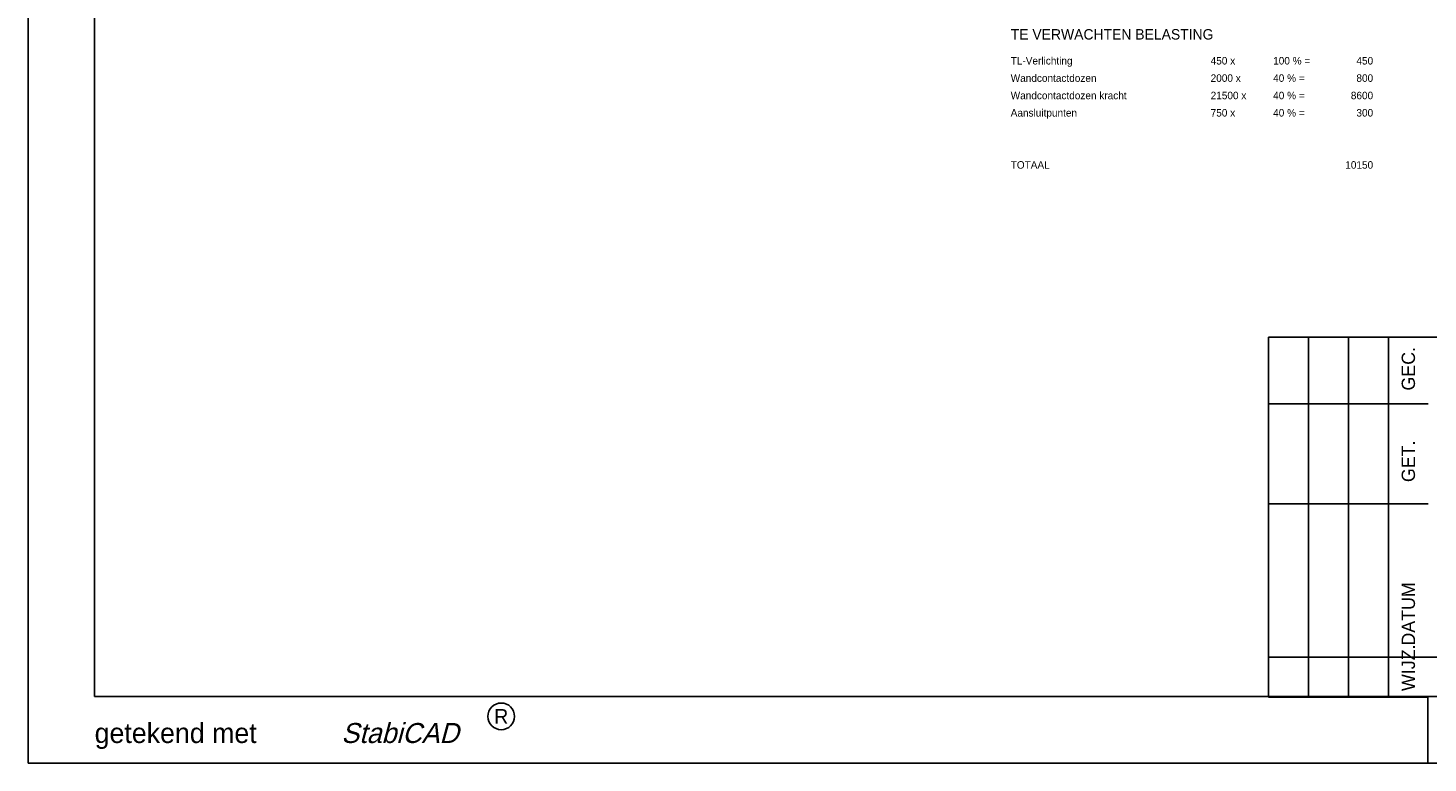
# Model space of a CAD drawing. Extents: x 0 to 85662, y 0 to 29700.
# Tile 1 of 44: x 0 to 21005, y 0 to 11031. Entities that reach past the tile are written whole.
import ezdxf
from ezdxf.enums import TextEntityAlignment as Align

# ---------------------------------------------------------------- set-up
doc = ezdxf.new("R2010")
doc.units = 0
doc.header["$LTSCALE"] = 100
for name, color, linetype in [('00att025', 2, 'Continuous'), ('00att035', 3, 'Continuous'), ('00att050', 4, 'Continuous'), ('00kad025', 2, 'Continuous'), ('00kad070', 5, 'Continuous'), ('BL$2----', 7, 'Continuous'), ('BL$4----', 7, 'Continuous'), ('EL$1----', 3, 'Continuous')]:
    doc.layers.add(name, color=color, linetype=linetype)
doc.styles.add('BURO-018', font='BUROFONT.shx', dxfattribs={"height": 180})
doc.styles.add('BURO-025', font='BUROFONT.shx', dxfattribs={"height": 250})
doc.styles.add('BURO-050', font='BUROFONT.shx', dxfattribs={"height": 500})
doc.styles.add('ROMANS', font='ic-romns.shx', dxfattribs={"oblique": 15})
doc.styles.add('SCRIPTS', font='ic-scrps.shx')

# ---------------------------------------------------------------- blocks, each defined once
blk = doc.blocks.new('A3-HOR')
at = {"layer": '00kad025', "linetype": 'Continuous'}
for p, q in [((0, 297), (0, 0)), ((210, 0), (210, 10)), ((0, 0), (420, 0))]:
    blk.add_line(p, q, dxfattribs=at)
blk.add_circle((71, 7), 2, dxfattribs=at)
at = {"layer": '00kad070', "linetype": 'Continuous'}
for p, q in [((10, 287), (10, 10)), ((10, 10), (410, 10))]:
    blk.add_line(p, q, dxfattribs=at)
at = {"layer": '00kad025', "linetype": 'Continuous', "style": 'ROMANS'}
blk.add_text('R', height=2.2, dxfattribs=at).set_placement((71, 7), align=Align.MIDDLE)
at = {"layer": '00kad025', "linetype": 'Continuous', "style": 'SCRIPTS'}
blk.add_text('getekend met', height=3, dxfattribs=at).set_placement((10, 3))
at = {"layer": '00kad025', "linetype": 'Continuous', "style": 'ROMANS', "oblique": 15}
blk.add_text('StabiCAD', height=3, dxfattribs=at).set_placement((47, 3))
blk = doc.blocks.new('STEMPEL GEERDIJK-NIEUW')
at = {"ltscale": 0.5}
for p, q in [((-233.9, 63.9), (-206.9, 63.9)), ((-233.9, 9.9), (-233.9, 63.9)), ((-227.9, 9.9), (-227.9, 63.9)), ((-221.9, 9.9), (-221.9, 63.9)), ((-215.9, 9.9), (-215.9, 63.9)), ((-209.9, 53.9), (-233.9, 53.9)), ((-209.9, 38.9), (-233.9, 38.9)), ((-84.9, 15.9), (-233.9, 15.9)), ((-209.9, 9.9), (-233.9, 9.9))]:
    blk.add_line(p, q, dxfattribs=at)
at = {"color": 1, "ltscale": 0.5, "style": 'BURO-018'}
for s, p in [('GEC.', (-211.9, 55.9)), ('GET.', (-211.9, 42.16)), ('DATUM', (-211.9, 17.62)), ('WIJZ.', (-211.9, 10.8))]:
    blk.add_text(s, height=2, rotation=90, dxfattribs=at).set_placement(p)
for tag, p in [('DIVERSEN', (-68.9, 28.9)), ('AANTALBLAD', (-22.9, 28.9))]:
    blk.add_attdef(tag, p, '', height=2, dxfattribs=at)
at = {"layer": '00att025', "color": 1, "linetype": 'Continuous', "style": 'BURO-018'}
for tag, p in [('WZ_GOEDC', (-230.84, 55.44)), ('WZ_GOEDB', (-225.31, 55.03)), ('WZ_GOEDA', (-218.86, 55.44)), ('WZ_INITSC', (-230.84, 40.33)), ('WZ_INITSB', (-224.74, 40.33)), ('WZ_INITSA', (-218.86, 40.33)), ('WZ_DATUMC', (-230.84, 17.77)), ('WZ_DATUMB', (-224.74, 17.77)), ('WZ_DATUMA', (-218.86, 17.77)), ('WZ_CODEC', (-230.84, 10.75)), ('WZ_CODEB', (-224.74, 10.75)), ('WZ_CODEA', (-218.86, 10.75))]:
    blk.add_attdef(tag, text='', height=1.8, rotation=90, dxfattribs=at).set_placement(p, align=Align.MIDDLE_LEFT)
at = {"layer": '00att025', "color": 1, "linetype": 'Continuous'}
for tag, p, height, style in [('TKSCHAAL', (-194.8, 59.9), 2, 'BURO-018'), ('PRDATUM', (-199.22, 49.92), 1.8, 'BURO-018'), ('PRPRLEID', (-179.44, 45.41), 1.8, 'BURO-018'), ('PROPDRGVR1', (-191.43, 32.85), 2.2, 'BURO-025'), ('TK1OMSCHR', (-191.29, 27.03), 2.2, 'BURO-025'), ('TK2OMSCHR', (-191.17, 20.92), 2.2, 'BURO-025'), ('TKFILE', (-63.11, 11.29), 2, 'BURO-018')]:
    blk.add_attdef(tag, p, '', height=height, dxfattribs=dict(at, style=style))
at = {"layer": '00att025', "color": 2, "linetype": 'Continuous'}
for tag, p, height, style in [('PRVRIJ5', (-150.13, 51.99), 2.5, 'BURO-025'), ('PRVRIJ6', (-150.14, 46.08), 2.5, 'BURO-025'), ('PRNUMMER', (-70.45, 33.85), 3.5, 'BURO-050'), ('TKFORMAAT', (-82.53, 17.51), 4, 'BURO-025')]:
    blk.add_attdef(tag, p, '', height=height, dxfattribs=dict(at, style=style))
at = {"layer": '00att025', "color": 1, "linetype": 'Continuous', "style": 'BURO-018'}
blk.add_attdef('TKINIT', text='', height=1.8, dxfattribs=at).set_placement((-179.71, 50.88), align=Align.MIDDLE_LEFT)
at = {"layer": '00att025', "color": 3, "linetype": 'Continuous', "ltscale": 25, "style": 'BURO-025'}
blk.add_attdef('TKFASE', text='', height=4, dxfattribs=at).set_placement((-71.4, 19.48), align=Align.MIDDLE_LEFT)
at = {"layer": '00att035', "color": 2, "linetype": 'Continuous', "style": 'BURO-025'}
blk.add_attdef('PROMSCHR', (-150, 57.15), '', height=2.5, dxfattribs=at)
at = {"layer": '00att050', "color": 2, "linetype": 'Continuous', "style": 'BURO-025'}
blk.add_attdef('TKTEKNR', text='', height=4, dxfattribs=at).set_placement((-19.64, 19.6), align=Align.MIDDLE_LEFT)
blk = doc.blocks.new('GELIJKT')
at = {"color": 0, "linetype": 'Continuous', "style": 'BURO-025'}
blk.add_text('TE VERWACHTEN BELASTING', height=2.5, rotation=90, dxfattribs=at).set_placement((12, -87))
for tag, p in [('PN1', (18, 0)), ('PN2', (22.17, 0)), ('PN3', (26.33, 0)), ('PN4', (30.5, 0)), ('PN5', (34.67, 0)), ('PN6', (38.83, 0)), ('PN7', (43, 0)), ('PN8', (47.17, 0)), ('PN9', (51.33, 0)), ('PN10', (55.5, 0))]:
    blk.add_attdef(tag, text='', height=2.5, rotation=90, dxfattribs=at).set_placement(p, align=Align.RIGHT)
for tag, p in [('GFACT10', (55.5, -24)), ('GFACT1', (18, -24)), ('GFACT2', (22.17, -24)), ('GFACT3', (26.33, -24)), ('GFACT4', (30.5, -24)), ('GFACT5', (34.67, -24)), ('GFACT6', (38.83, -24)), ('GFACT7', (43, -24)), ('GFACT8', (47.17, -24)), ('GFACT9', (51.33, -24)), ('PS1', (18, -39)), ('PS2', (22.17, -39)), ('PS3', (26.33, -39)), ('PS4', (30.5, -39)), ('PS5', (34.67, -39)), ('PS6', (38.83, -39)), ('PS7', (43, -39)), ('PS8', (47.17, -39)), ('PS9', (51.33, -39)), ('PS10', (55.5, -39)), ('OMSCHR10', (55.5, -87)), ('OMSCHR1', (18, -87)), ('OMSCHR2', (22.17, -87)), ('OMSCHR3', (26.33, -87)), ('OMSCHR4', (30.5, -87)), ('OMSCHR5', (34.67, -87)), ('OMSCHR6', (38.83, -87)), ('OMSCHR7', (43, -87)), ('OMSCHR8', (47.17, -87)), ('OMSCHR9', (51.33, -87))]:
    blk.add_attdef(tag, p, '', height=2.5, rotation=90, dxfattribs=at)

msp = doc.modelspace()

# ---------------------------------------------------------------- block references
at = {"layer": 'BL$2----', "xscale": 100, "yscale": 100}
msp.add_blockref('A3-HOR', (0, 0), dxfattribs=at)
at = {"layer": 'BL$4----', "xscale": 100, "yscale": 100}
msp.add_blockref('STEMPEL GEERDIJK-NIEUW', (42000, 0), dxfattribs=at)
at = {"layer": 'EL$1----', "color": 2}
ref = msp.add_blockref('GELIJKT', (20182, 11608), dxfattribs=dict(at, xscale=62.5, yscale=62.5, zscale=62.5, rotation=270))
ref.add_attrib('OMSCHR1', 'TL-Verlichting', (14744, 10483), dxfattribs={"layer": '0', "color": 1, "linetype": 'Continuous', "height": 112.5, "style": 'BURO-018'})
ref.add_attrib('PS1', '450 x', (17744, 10483), dxfattribs={"layer": '0', "color": 1, "linetype": 'Continuous', "height": 112.5, "style": 'BURO-018'})
ref.add_attrib('GFACT1', '100 % =', (18682, 10483), dxfattribs={"layer": '0', "color": 1, "linetype": 'Continuous', "height": 112.5, "style": 'BURO-018'})
ref.add_attrib('PN1', '450', dxfattribs={"layer": '0', "color": 1, "linetype": 'Continuous', "height": 112.5, "style": 'BURO-018'}).set_placement((20182, 10483), align=Align.RIGHT)
ref.add_attrib('OMSCHR2', 'Wandcontactdozen', (14744, 10223), dxfattribs={"layer": '0', "color": 1, "linetype": 'Continuous', "height": 112.5, "style": 'BURO-018'})
ref.add_attrib('PS2', '2000 x', (17744, 10223), dxfattribs={"layer": '0', "color": 1, "linetype": 'Continuous', "height": 112.5, "style": 'BURO-018'})
ref.add_attrib('GFACT2', '40 % =', (18682, 10223), dxfattribs={"layer": '0', "color": 1, "linetype": 'Continuous', "height": 112.5, "style": 'BURO-018'})
ref.add_attrib('PN2', '800', dxfattribs={"layer": '0', "color": 1, "linetype": 'Continuous', "height": 112.5, "style": 'BURO-018'}).set_placement((20182, 10223), align=Align.RIGHT)
ref.add_attrib('OMSCHR3', 'Wandcontactdozen kracht', (14744, 9962), dxfattribs={"layer": '0', "color": 1, "linetype": 'Continuous', "height": 112.5, "style": 'BURO-018'})
ref.add_attrib('PS3', '21500 x', (17744, 9962), dxfattribs={"layer": '0', "color": 1, "linetype": 'Continuous', "height": 112.5, "style": 'BURO-018'})
ref.add_attrib('GFACT3', '40 % =', (18682, 9962), dxfattribs={"layer": '0', "color": 1, "linetype": 'Continuous', "height": 112.5, "style": 'BURO-018'})
ref.add_attrib('PN3', '8600', dxfattribs={"layer": '0', "color": 1, "linetype": 'Continuous', "height": 112.5, "style": 'BURO-018'}).set_placement((20182, 9962), align=Align.RIGHT)
ref.add_attrib('OMSCHR4', 'Aansluitpunten', (14744, 9702), dxfattribs={"layer": '0', "color": 1, "linetype": 'Continuous', "height": 112.5, "style": 'BURO-018'})
ref.add_attrib('PS4', '750 x', (17744, 9702), dxfattribs={"layer": '0', "color": 1, "linetype": 'Continuous', "height": 112.5, "style": 'BURO-018'})
ref.add_attrib('GFACT4', '40 % =', (18682, 9702), dxfattribs={"layer": '0', "color": 1, "linetype": 'Continuous', "height": 112.5, "style": 'BURO-018'})
ref.add_attrib('PN4', '300', dxfattribs={"layer": '0', "color": 1, "linetype": 'Continuous', "height": 112.5, "style": 'BURO-018'}).set_placement((20182, 9702), align=Align.RIGHT)
ref.add_attrib('OMSCHR7', 'TOTAAL', (14744, 8920), dxfattribs={"layer": '0', "color": 1, "linetype": 'Continuous', "height": 112.5, "style": 'BURO-018'})
ref.add_attrib('PN7', '10150', dxfattribs={"layer": '0', "color": 1, "linetype": 'Continuous', "height": 112.5, "style": 'BURO-018'}).set_placement((20182, 8920), align=Align.RIGHT)

doc.saveas('drawing.dxf')
